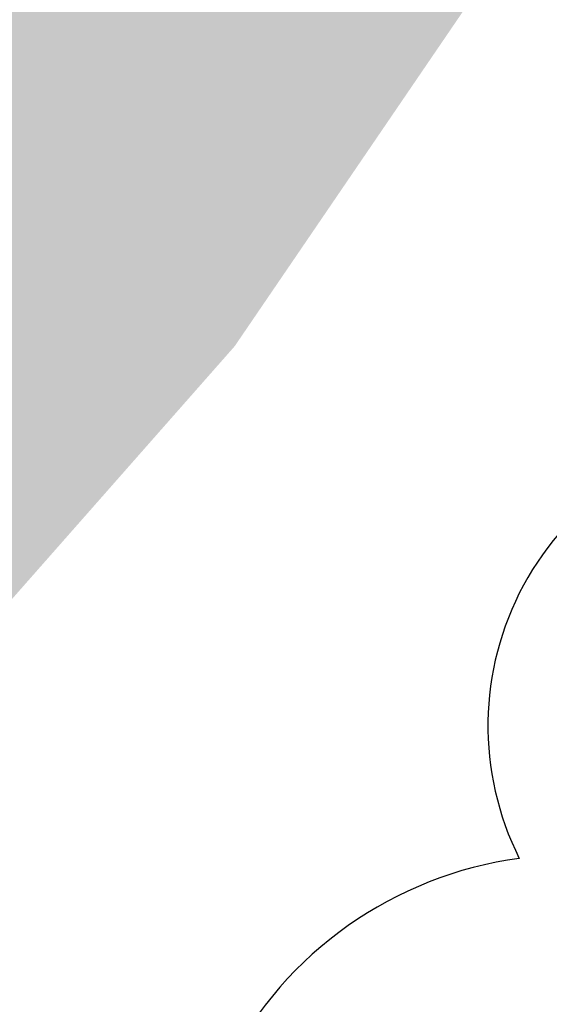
# Model space of a CAD drawing. Header units: metres. Extents: x 89795 to 94000, y 463250 to 466585.
# Tile 183 of 243: x 91105 to 91114, y 464513 to 464531. Entities that reach past the tile are written whole.
import ezdxf

# ---------------------------------------------------------------- set-up
doc = ezdxf.new("R2010")
doc.units = ezdxf.units.M
doc.layers.add('96.0_forest', color=71, linetype='Continuous')
doc.layers.add('96.0_groen noord H', color=7, linetype='Continuous', true_color=0xb6b449)

msp = doc.modelspace()

# ---------------------------------------------------------------- hatches: boundary and pattern name
at = {"layer": '96.0_groen noord H'}
msp.add_hatch(color=256, dxfattribs=at).paths.add_polyline_path([(90813.001, 464271.768), (90836.171, 464325.374), (90841.56, 464394.974), (90828.71, 464467.06), (90820.419, 464506.003), (90833.682, 464559.665), (90878.866, 464645.836), (90898.763, 464657.436), (90919.491, 464652.879), (90948.923, 464641.279), (90948.923, 464652.879), (90966.332, 464653.293), (90978.769, 464664.065), (90991.204, 464695.55), (91017.355, 464757.122), (91054.663, 464825.894), (91100.262, 464897.564), (91129.693, 464957.222), (91167.883, 465061.481), (91197.729, 465179.552), (91281.666, 465535.038), (91308.188, 465529.737), (91223.983, 465164.626), (91191.477, 465027.206), (91177.553, 464949.015), (91169.597, 464886.727), (91166.282, 464845.644), (91169.597, 464802.573), (91176.905, 464755.196), (91186.851, 464716.101), (91188.177, 464682.969), (91174.253, 464637.91), (91168.285, 464608.091), (91168.285, 464594.839), (91176.242, 464586.225), (91133.146, 464571.646), (91089.385, 464575.622), (91113.917, 464561.044), (91128.504, 464554.418), (91108.613, 464525.262), (91078.008, 464490.532), (91019.661, 464458.063), (90979.216, 464435.534), (90938.771, 464395.113), (90897.001, 464333.488), (90829.278, 464236.287)])

# ---------------------------------------------------------------- linework, layer by layer
at = {"layer": '96.0_forest'}
msp.add_lwpolyline([(91125.964, 464530.758, 0.520567), (91118.067, 464523.689, 0.520567), (91113.839, 464515.862, 0.520567), (91108.499, 464505.527, 0.520567), (91101.095, 464502.656, 0.520567), (91096.246, 464495.915, 0.520567), (91088.557, 464490.677, 0.520567), (91078.685, 464487.078, 0.520567), (91072.153, 464482.63, 0.520567), (91063.249, 464478.914, 0.520567)], format="xyb", dxfattribs=at)

doc.saveas('drawing.dxf')
